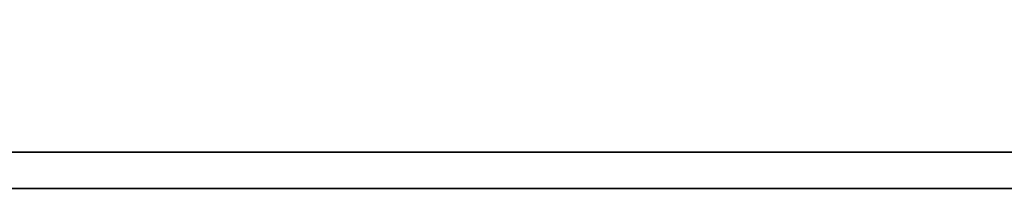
# Model space of a CAD drawing. Header units: millimetres. Extents: x 917 to 1154, y -31 to 46.
# Tile 34 of 53: x 1089.491 to 1092.308, y -9.005 to -8.522. Entities that reach past the tile are written whole.
import ezdxf

# ---------------------------------------------------------------- set-up
doc = ezdxf.new("R2010")
doc.units = ezdxf.units.MM
doc.header["$LTSCALE"] = 0.15
doc.layers.add('DIM', color=4, linetype='CONTINUOUS')
doc.layers.add('layer 1', color=7, linetype='CONTINUOUS')

# ---------------------------------------------------------------- blocks, each defined once
blk = doc.blocks.new('TBI MOTION logo(完整正式版)')
at = {"layer": 'layer 1', "color": 22, "lineweight": 35}
blk.add_open_spline([(75.90875, -9.47875), (75.90875, -9.47875), (75.90875, -12.28625), (75.90875, -12.28625), (75.90875, -12.28625), (75.90875, -12.28625), (75.90875, -12.47875), (75.90875, -12.47875), (75.90875, -12.47875), (75.90875, -12.47875), (75.71625, -12.47875), (75.71625, -12.47875), (75.71625, -12.47875), (75.71625, -12.47875), (-88.32875, -12.47875), (-88.32875, -12.47875), (-88.32875, -12.47875), (-88.32875, -12.47875), (-88.32875, -13.29375), (-88.32875, -13.29375), (-88.32875, -13.29375), (-88.32875, -13.29375), (82.89125, -13.29375), (82.89125, -13.29375), (82.89125, -13.29375), (82.89125, -13.29375), (75.90875, -9.47875), (75.90875, -9.47875)], degree=3, knots=[0, 0, 0, 0, 0.14285714, 0.14285714, 0.14285714, 0.14285715, 0.28571429, 0.28571429, 0.28571429, 0.2857143, 0.42857143, 0.42857143, 0.42857143, 0.42857144, 0.57142857, 0.57142857, 0.57142857, 0.57142858, 0.71428571, 0.71428571, 0.71428571, 0.71428572, 0.85714286, 0.85714286, 0.85714286, 0.85714287, 1, 1, 1, 1], dxfattribs=at)

msp = doc.modelspace()

# ---------------------------------------------------------------- block references
at = {"layer": 'DIM', "color": 0, "xscale": 0.1265115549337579, "yscale": 0.1265115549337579, "zscale": 0.1265115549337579}
msp.add_blockref('TBI MOTION logo(完整正式版)', (1094.0256, -7.3231), dxfattribs=at)

doc.saveas('drawing.dxf')
